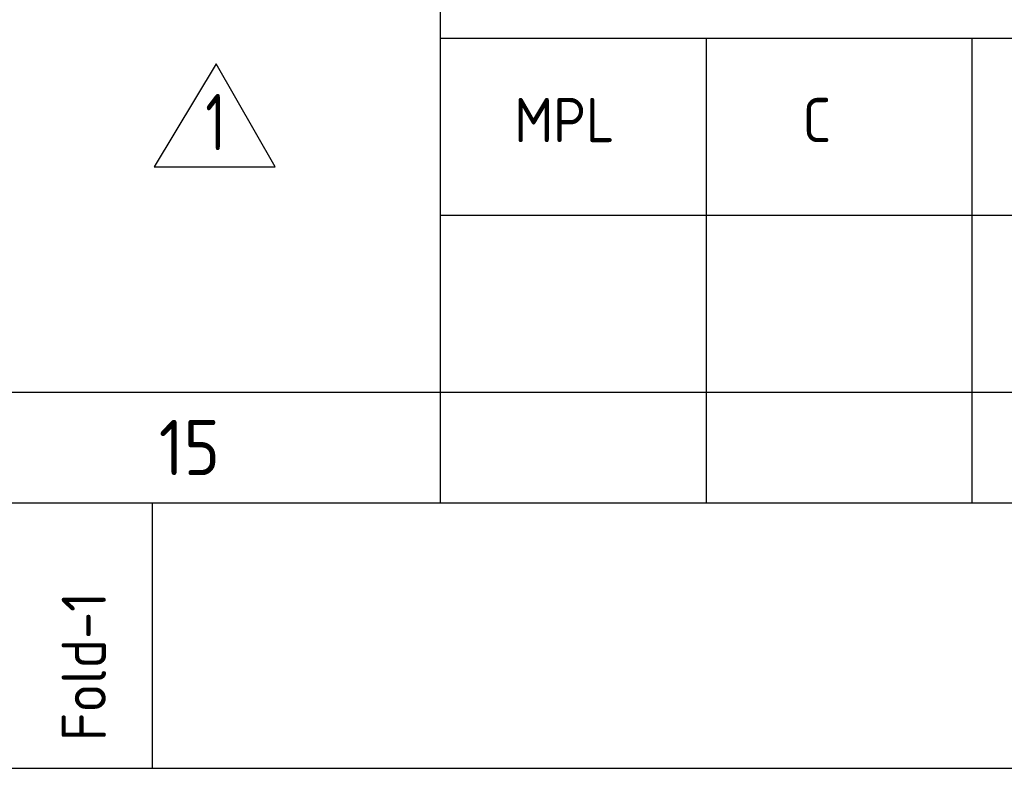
# Model space of a CAD drawing. Extents: x -287416 to 4934791, y -504132 to 1826789.
# Tile 27 of 132: x 110854 to 117525, y -330292 to -325218. Entities that reach past the tile are written whole.
import ezdxf
from ezdxf.enums import TextEntityAlignment as Align

# ---------------------------------------------------------------- set-up
doc = ezdxf.new("R2010")
doc.units = 0
doc.header["$LTSCALE"] = 800
doc.header["$MEASUREMENT"] = 0
doc.linetypes.add('CONTINOUS', pattern=[0])
doc.layers.get('0').update_dxf_attribs({"linetype": 'CONTINUOUS'})
doc.layers.add('HANGERS', color=1, linetype='CONTINUOUS')
doc.styles.add('ROMANS', font='ISO9.shx', dxfattribs={"width": 0.8})
doc.styles.get("Standard").update_dxf_attribs({"font": 'ISO9'})

# ---------------------------------------------------------------- blocks, each defined once
blk = doc.blocks.new('A$C731D3036')
for p, q in [((-438.005, 26.681), (-438.005, 195.657)), ((-438.005, 73.371), (-26.68, 73.371)), ((-411.324, 73.371), (-411.324, 26.681)), ((-384.644, 73.371), (-384.644, 26.681)), ((-438.005, 55.584), (-193.434, 55.584)), ((-2590.232, 37.797), (-251.241, 37.797)), ((-466.909, 0), (-466.909, 26.681))]:
    blk.add_line(p, q)
for points in [[(0, 1869.858), (-2643.593, 1869.858), (-2643.593, 0), (0, 0)], [(-26.68, 1843.178), (-2616.912, 1843.178), (-2616.912, 26.681), (-26.68, 26.681)]]:
    blk.add_lwpolyline(points, close=True)
for s, height, p in [('MPL', 4.4467, (-430.588, 62.908)), ('C', 4.447, (-401.645, 62.908))]:
    blk.add_text(s, height=height).set_placement(p)
blk.add_text('15', height=5.5584).set_placement((-463.221, 32.232), align=Align.MIDDLE)
blk.add_text('Fold-1', height=4.4467, rotation=90).set_placement((-471.597, 2.737))
blk = doc.blocks.new('A$C4C8A360A')
at = {"layer": 'HANGERS', "linetype": 'Continuous'}
for p, q in [((3.427, 5.706), (0, 0)), ((6.692, 0), (3.427, 5.706)), ((0, 0), (6.692, 0))]:
    blk.add_line(p, q, dxfattribs=at)
at = {"layer": 'HANGERS', "linetype": 'Continuous', "style": 'ROMANS', "width": 0.8}
blk.add_text('1', height=3.123, dxfattribs=at).set_placement((2.837, 0.922))

msp = doc.modelspace()

# ---------------------------------------------------------------- block references
at = {"color": 1, "linetype": 'CONTINOUS', "lineweight": 15, "xscale": 67.46500254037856, "yscale": 67.46500254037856, "zscale": 67.46500254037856}
msp.add_blockref('A$C731D3036', (143254.7, -330291.9), dxfattribs=at)
at = {"layer": 'HANGERS', "linetype": 'Continuous', "xscale": 122.5, "yscale": 122.5, "zscale": 122.5}
msp.add_blockref('A$C4C8A360A', (111764.1, -326215.7), dxfattribs=at)

doc.saveas('drawing.dxf')
